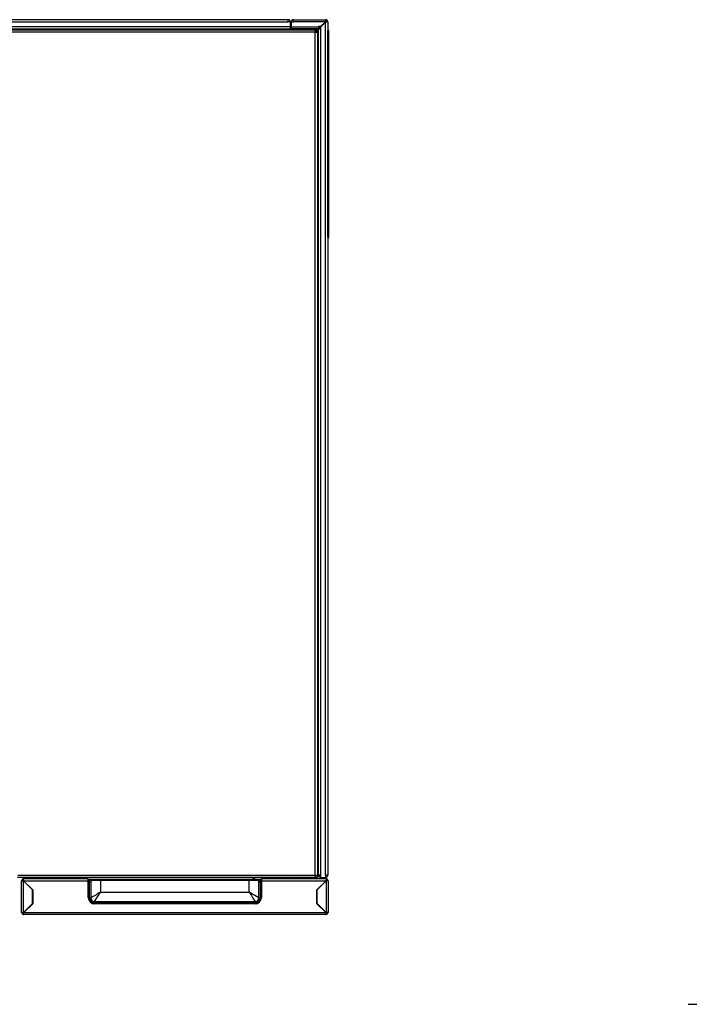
# Model space of a CAD drawing. Header units: millimetres. Extents: x 0 to 287, y 0 to 200.
# Tile 6 of 49: x 60 to 97, y 44 to 98. Entities that reach past the tile are written whole.
import ezdxf

# ---------------------------------------------------------------- set-up
doc = ezdxf.new("R2010")
doc.units = ezdxf.units.MM
for name, color, linetype in [('130.667_BW4C_CTM', 7, 'Continuous'), ('Cartouche', 7, 'Continuous'), ('Standard', 7, 'Continuous')]:
    doc.layers.add(name, color=color, linetype=linetype)

# ---------------------------------------------------------------- blocks, each defined once
blk = doc.blocks.new('SE1')
at = {"layer": '130.667_BW4C_CTM', "color": 7, "linetype": 'Continuous'}
for p, q in [((75.023, 97.786), (30.383, 97.786)), ((30.383, 97.666), (75.023, 97.666)), ((75.023, 97.666), (75.023, 97.786)), ((75.143, 97.666), (75.023, 97.666)), ((75.143, 97.394), (75.143, 97.666)), ((75.183, 97.678), (75.183, 97.666)), ((75.183, 97.666), (75.303, 97.666)), ((75.183, 97.666), (75.183, 97.394)), ((75.283, 97.666), (75.283, 97.678)), ((75.303, 97.786), (75.291, 97.786)), ((75.291, 97.686), (75.303, 97.686)), ((75.303, 97.786), (77.063, 97.786)), ((75.303, 97.666), (75.303, 97.786)), ((77.053, 97.666), (75.303, 97.666)), ((77.053, 97.666), (76.793, 97.406)), ((77.063, 97.676), (77.053, 97.666)), ((77.063, 97.666), (77.053, 97.666)), ((77.063, 97.786), (77.063, 97.676)), ((77.063, 97.666), (77.073, 97.666)), ((77.063, 97.656), (77.073, 97.666)), ((77.073, 97.666), (77.183, 97.666)), ((77.183, 97.666), (77.183, 50.906)), ((75.143, 97.394), (30.263, 97.394)), ((30.263, 97.286), (75.143, 97.286)), ((59.785, 97.236), (76.498, 97.236)), ((74.663, 97.278), (74.663, 97.286)), ((74.663, 97.278), (75.143, 97.278)), ((74.663, 97.236), (74.663, 97.278)), ((75.143, 97.286), (75.143, 97.394)), ((75.143, 97.278), (75.143, 97.286)), ((75.143, 97.286), (75.175, 97.286)), ((75.143, 97.236), (75.143, 97.278)), ((75.183, 97.394), (76.673, 97.394)), ((75.183, 97.286), (75.183, 97.394)), ((75.183, 97.278), (75.183, 97.286)), ((76.673, 97.286), (75.183, 97.286)), ((76.655, 97.278), (75.183, 97.278)), ((75.183, 97.236), (75.183, 97.278)), ((76.498, 97.236), (76.623, 97.236)), ((76.498, 97.111), (76.498, 97.236)), ((76.623, 97.136), (76.498, 97.136)), ((76.513, 97.136), (76.498, 97.121)), ((76.528, 97.111), (76.553, 97.136)), ((76.655, 97.278), (76.613, 97.236)), ((76.623, 97.206), (76.675, 97.258)), ((76.623, 97.236), (76.623, 97.136)), ((76.663, 97.286), (76.655, 97.278)), ((76.673, 97.406), (76.673, 97.394)), ((76.793, 97.406), (76.673, 97.406)), ((76.673, 97.394), (76.673, 97.286)), ((76.673, 97.386), (76.727, 97.386)), ((76.673, 97.336), (76.728, 97.336)), ((76.683, 97.266), (76.675, 97.258)), ((76.675, 94.036), (76.675, 97.258)), ((76.683, 97.276), (76.791, 97.276)), ((76.683, 50.906), (76.683, 97.276)), ((76.728, 97.276), (76.728, 97.336)), ((76.777, 97.276), (76.777, 97.336)), ((76.791, 97.276), (76.791, 50.906)), ((76.791, 97.276), (76.803, 97.276)), ((76.803, 97.396), (77.063, 97.656)), ((76.803, 97.276), (76.803, 97.396)), ((77.063, 50.906), (77.063, 97.656)), ((77.248, 97.036), (77.248, 97.156)), ((76.498, 97.111), (59.785, 97.111)), ((76.498, 50.911), (76.498, 97.111)), ((76.498, 97.111), (76.623, 97.111)), ((76.623, 97.111), (76.623, 50.911)), ((77.198, 97.036), (77.183, 97.036)), ((77.198, 97.036), (77.248, 97.036)), ((77.198, 85.866), (77.198, 97.036)), ((77.248, 85.867), (77.248, 97.036)), ((76.675, 94.036), (76.623, 94.036)), ((76.683, 94.036), (76.675, 94.036)), ((77.249, 93.377), (77.248, 93.377)), ((77.249, 93.37), (77.248, 93.37)), ((77.249, 93.368), (77.249, 93.37)), ((77.249, 93.368), (77.249, 93.369)), ((77.249, 93.302), (77.249, 93.368)), ((77.249, 93.302), (77.248, 93.302)), ((77.249, 93.296), (77.248, 93.296)), ((77.249, 93.289), (77.248, 93.289)), ((77.249, 93.106), (77.248, 93.106)), ((77.249, 93.099), (77.248, 93.099)), ((77.249, 93.091), (77.248, 93.091)), ((77.249, 93.028), (77.248, 93.028)), ((77.249, 93.022), (77.248, 93.022)), ((77.249, 93.017), (77.248, 93.017)), ((77.249, 92.978), (77.248, 92.978)), ((77.249, 92.975), (77.248, 92.975)), ((77.249, 92.972), (77.248, 92.972)), ((77.249, 92.879), (77.248, 92.879)), ((77.248, 92.879), (77.248, 92.879)), ((77.249, 92.879), (77.248, 92.879)), ((77.249, 93.296), (77.249, 93.302)), ((77.249, 93.289), (77.249, 93.296)), ((77.249, 93.106), (77.249, 93.289)), ((77.249, 93.099), (77.249, 93.106)), ((77.249, 93.091), (77.249, 93.099)), ((77.249, 93.028), (77.249, 93.091)), ((77.249, 93.022), (77.249, 93.028)), ((77.249, 93.017), (77.249, 93.022)), ((77.249, 92.978), (77.249, 93.017)), ((77.249, 92.975), (77.249, 92.978)), ((77.249, 92.972), (77.249, 92.975)), ((77.249, 92.741), (77.249, 92.879)), ((77.249, 92.879), (77.249, 92.879)), ((77.249, 92.741), (77.248, 92.741)), ((77.249, 92.69), (77.248, 92.69)), ((77.249, 92.311), (77.248, 92.311)), ((77.249, 92.69), (77.249, 92.741)), ((77.249, 92.311), (77.249, 92.69)), ((76.623, 92.036), (76.675, 92.036)), ((76.675, 91.786), (76.623, 91.786)), ((76.675, 92.036), (76.683, 92.036)), ((76.675, 91.786), (76.675, 92.036)), ((76.683, 91.786), (76.675, 91.786)), ((77.249, 92.166), (77.248, 92.166)), ((77.249, 92.14), (77.248, 92.14)), ((77.249, 91.97), (77.248, 91.97)), ((77.249, 91.968), (77.248, 91.968)), ((77.249, 91.964), (77.248, 91.964)), ((77.249, 91.956), (77.248, 91.956)), ((77.249, 91.951), (77.248, 91.951)), ((77.249, 91.941), (77.248, 91.941)), ((77.249, 91.931), (77.248, 91.931)), ((77.249, 91.919), (77.248, 91.919)), ((77.249, 91.914), (77.248, 91.914)), ((77.249, 91.904), (77.248, 91.904)), ((77.249, 91.888), (77.248, 91.888)), ((77.249, 91.871), (77.248, 91.871)), ((77.249, 91.852), (77.248, 91.852)), ((77.249, 91.848), (77.248, 91.848)), ((77.249, 91.835), (77.248, 91.835)), ((77.249, 91.809), (77.248, 91.809)), ((77.249, 91.787), (77.248, 91.787)), ((77.249, 91.759), (77.248, 91.759)), ((77.249, 91.728), (77.248, 91.728)), ((77.249, 92.14), (77.249, 92.166)), ((77.249, 91.968), (77.249, 91.97)), ((77.249, 91.964), (77.249, 91.968)), ((77.249, 91.956), (77.249, 91.964)), ((77.249, 91.951), (77.249, 91.956)), ((77.249, 91.941), (77.249, 91.951)), ((77.249, 91.931), (77.249, 91.941)), ((77.249, 91.919), (77.249, 91.931)), ((77.249, 91.914), (77.249, 91.919)), ((77.249, 91.904), (77.249, 91.914)), ((77.249, 91.888), (77.249, 91.904)), ((77.249, 91.871), (77.249, 91.888)), ((77.249, 91.852), (77.249, 91.871)), ((77.249, 91.848), (77.249, 91.852)), ((77.249, 91.835), (77.249, 91.848)), ((77.249, 91.809), (77.249, 91.835)), ((77.249, 91.787), (77.249, 91.809)), ((77.249, 91.759), (77.249, 91.787)), ((77.249, 91.728), (77.249, 91.759)), ((77.249, 91.709), (77.249, 91.728)), ((77.249, 91.709), (77.248, 91.709)), ((77.249, 91.688), (77.248, 91.688)), ((77.249, 91.665), (77.248, 91.665)), ((77.249, 91.663), (77.248, 91.663)), ((77.249, 91.648), (77.248, 91.648)), ((77.249, 91.629), (77.248, 91.629)), ((77.249, 91.612), (77.248, 91.612)), ((77.249, 91.596), (77.248, 91.596)), ((77.249, 91.584), (77.248, 91.584)), ((77.249, 91.573), (77.248, 91.573)), ((77.249, 91.561), (77.248, 91.561)), ((77.249, 91.55), (77.248, 91.55)), ((77.249, 91.54), (77.248, 91.54)), ((77.249, 91.534), (77.248, 91.534)), ((77.249, 91.528), (77.248, 91.528)), ((77.249, 91.521), (77.248, 91.521)), ((77.249, 91.517), (77.248, 91.517)), ((77.248, 91.515), (77.248, 91.515)), ((77.249, 91.515), (77.248, 91.515)), ((77.249, 91.515), (77.248, 91.515)), ((77.249, 91.472), (77.248, 91.472)), ((77.249, 91.459), (77.248, 91.459)), ((77.249, 91.293), (77.248, 91.293)), ((77.249, 91.261), (77.248, 91.261)), ((77.249, 91.253), (77.248, 91.253)), ((77.249, 91.247), (77.248, 91.247)), ((77.249, 91.235), (77.248, 91.235)), ((77.249, 91.688), (77.249, 91.709)), ((77.249, 91.665), (77.249, 91.688)), ((77.249, 91.663), (77.249, 91.665)), ((77.249, 91.648), (77.249, 91.663)), ((77.249, 91.629), (77.249, 91.648)), ((77.249, 91.612), (77.249, 91.629)), ((77.249, 91.596), (77.249, 91.612)), ((77.249, 91.584), (77.249, 91.596)), ((77.249, 91.573), (77.249, 91.584)), ((77.249, 91.561), (77.249, 91.573)), ((77.249, 91.55), (77.249, 91.561)), ((77.249, 91.54), (77.249, 91.55)), ((77.249, 91.534), (77.249, 91.54)), ((77.249, 91.528), (77.249, 91.534)), ((77.249, 91.521), (77.249, 91.528)), ((77.249, 91.517), (77.249, 91.521)), ((77.249, 91.515), (77.249, 91.517)), ((77.249, 91.515), (77.249, 91.515)), ((77.249, 91.459), (77.249, 91.472)), ((77.249, 91.293), (77.249, 91.459)), ((77.249, 91.261), (77.249, 91.293)), ((77.249, 91.253), (77.249, 91.261)), ((77.249, 91.247), (77.249, 91.253)), ((77.249, 91.235), (77.249, 91.247)), ((77.249, 91.144), (77.249, 91.235)), ((77.249, 91.144), (77.248, 91.144)), ((77.249, 91.055), (77.248, 91.055)), ((77.249, 91.055), (77.248, 91.055)), ((77.249, 91.054), (77.248, 91.054)), ((77.249, 91.046), (77.248, 91.046)), ((77.249, 91.045), (77.248, 91.045)), ((77.249, 91.044), (77.248, 91.044)), ((77.249, 91.032), (77.248, 91.032)), ((77.249, 91.031), (77.248, 91.031)), ((77.249, 91.03), (77.248, 91.03)), ((77.249, 90.999), (77.248, 90.999)), ((77.249, 90.998), (77.248, 90.998)), ((77.249, 90.997), (77.248, 90.997)), ((77.249, 90.985), (77.248, 90.985)), ((77.249, 90.984), (77.248, 90.984)), ((77.249, 90.983), (77.248, 90.983)), ((77.249, 90.975), (77.248, 90.975)), ((77.249, 90.975), (77.248, 90.975)), ((77.249, 90.974), (77.248, 90.974)), ((77.249, 90.831), (77.248, 90.831)), ((77.249, 90.829), (77.248, 90.829)), ((77.249, 90.827), (77.248, 90.827)), ((77.249, 90.799), (77.248, 90.799)), ((77.249, 90.795), (77.248, 90.795)), ((77.249, 90.792), (77.248, 90.792)), ((77.249, 90.744), (77.248, 90.744)), ((77.249, 90.739), (77.248, 90.739)), ((77.249, 90.733), (77.248, 90.733)), ((77.249, 91.055), (77.249, 91.055)), ((77.249, 91.046), (77.249, 91.054)), ((77.249, 91.045), (77.249, 91.046)), ((77.249, 91.044), (77.249, 91.045)), ((77.249, 91.032), (77.249, 91.044)), ((77.249, 91.031), (77.249, 91.032)), ((77.249, 91.03), (77.249, 91.031)), ((77.249, 90.999), (77.249, 91.03)), ((77.249, 90.998), (77.249, 90.999)), ((77.249, 90.997), (77.249, 90.998)), ((77.249, 90.985), (77.249, 90.997)), ((77.249, 90.984), (77.249, 90.985)), ((77.249, 90.983), (77.249, 90.984)), ((77.249, 90.975), (77.249, 90.983)), ((77.249, 90.974), (77.249, 90.975)), ((77.249, 90.829), (77.249, 90.831)), ((77.249, 90.827), (77.249, 90.829)), ((77.249, 90.799), (77.249, 90.827)), ((77.249, 90.795), (77.249, 90.799)), ((77.249, 90.792), (77.249, 90.795)), ((77.249, 90.744), (77.249, 90.792)), ((77.249, 90.739), (77.249, 90.744)), ((77.249, 90.733), (77.249, 90.739)), ((77.249, 90.561), (77.249, 90.733)), ((77.249, 90.561), (77.248, 90.561)), ((77.249, 90.553), (77.248, 90.553)), ((77.249, 90.55), (77.248, 90.55)), ((77.249, 90.521), (77.248, 90.521)), ((77.249, 90.475), (77.248, 90.475)), ((77.249, 90.416), (77.248, 90.416)), ((77.249, 90.315), (77.248, 90.315)), ((77.249, 90.312), (77.248, 90.312)), ((77.249, 90.269), (77.248, 90.269)), ((77.249, 90.259), (77.248, 90.259)), ((77.249, 90.249), (77.248, 90.249)), ((77.249, 90.553), (77.249, 90.561)), ((77.249, 90.55), (77.249, 90.553)), ((77.249, 90.521), (77.249, 90.55)), ((77.249, 90.416), (77.249, 90.475)), ((77.249, 90.312), (77.249, 90.315)), ((77.249, 90.269), (77.249, 90.312)), ((77.249, 90.259), (77.249, 90.269)), ((77.249, 90.249), (77.249, 90.259)), ((77.249, 90.067), (77.249, 90.249)), ((77.249, 90.067), (77.248, 90.067)), ((77.249, 90.062), (77.248, 90.062)), ((77.249, 90.04), (77.248, 90.04)), ((77.249, 89.852), (77.248, 89.852)), ((77.249, 89.845), (77.248, 89.845)), ((77.249, 89.814), (77.248, 89.814)), ((77.249, 89.802), (77.248, 89.802)), ((77.249, 89.792), (77.248, 89.792)), ((77.249, 89.588), (77.248, 89.588)), ((77.249, 89.581), (77.248, 89.581)), ((77.249, 89.567), (77.248, 89.567)), ((77.249, 90.062), (77.249, 90.067)), ((77.249, 90.04), (77.249, 90.062)), ((77.249, 89.852), (77.249, 90.04)), ((77.249, 89.845), (77.249, 89.852)), ((77.249, 89.814), (77.249, 89.845)), ((77.249, 89.802), (77.249, 89.814)), ((77.249, 89.792), (77.249, 89.802)), ((77.249, 89.588), (77.249, 89.792)), ((77.249, 89.581), (77.249, 89.588)), ((77.249, 89.567), (77.249, 89.581)), ((77.249, 89.395), (77.249, 89.567)), ((76.623, 89.086), (76.675, 89.086)), ((76.675, 85.636), (76.675, 89.086)), ((76.675, 89.086), (76.683, 89.086)), ((77.249, 89.395), (77.248, 89.395)), ((77.249, 89.389), (77.248, 89.389)), ((77.249, 89.364), (77.248, 89.364)), ((77.249, 89.326), (77.248, 89.326)), ((77.249, 89.276), (77.248, 89.276)), ((77.249, 89.238), (77.248, 89.238)), ((77.249, 89.229), (77.248, 89.229)), ((77.249, 89.224), (77.248, 89.224)), ((77.249, 89.22), (77.248, 89.22)), ((77.249, 89.213), (77.248, 89.213)), ((77.249, 89.208), (77.248, 89.208)), ((77.249, 89.194), (77.248, 89.194)), ((77.249, 89.175), (77.248, 89.175)), ((77.249, 89.168), (77.248, 89.168)), ((77.249, 89.166), (77.248, 89.166)), ((77.249, 89.163), (77.248, 89.163)), ((77.249, 89.158), (77.248, 89.158)), ((77.249, 89.152), (77.248, 89.152)), ((77.249, 89.143), (77.248, 89.143)), ((77.249, 89.13), (77.248, 89.13)), ((77.249, 89.115), (77.248, 89.115)), ((77.249, 89.101), (77.248, 89.101)), ((77.249, 89.082), (77.248, 89.082)), ((77.249, 89.061), (77.248, 89.061)), ((77.249, 89.043), (77.248, 89.043)), ((77.249, 89.389), (77.249, 89.395)), ((77.249, 89.364), (77.249, 89.389)), ((77.249, 89.326), (77.249, 89.364)), ((77.249, 89.276), (77.249, 89.326)), ((77.249, 89.238), (77.249, 89.276)), ((77.249, 89.229), (77.249, 89.238)), ((77.249, 89.224), (77.249, 89.229)), ((77.249, 89.22), (77.249, 89.224)), ((77.249, 89.213), (77.249, 89.22)), ((77.249, 89.208), (77.249, 89.213)), ((77.249, 89.194), (77.249, 89.208)), ((77.249, 89.175), (77.249, 89.194)), ((77.249, 89.168), (77.249, 89.175)), ((77.249, 89.166), (77.249, 89.168)), ((77.249, 89.163), (77.249, 89.166)), ((77.249, 89.158), (77.249, 89.163)), ((77.249, 89.152), (77.249, 89.158)), ((77.249, 89.143), (77.249, 89.152)), ((77.249, 89.13), (77.249, 89.143)), ((77.249, 89.115), (77.249, 89.13)), ((77.249, 89.101), (77.249, 89.115)), ((77.249, 89.082), (77.249, 89.101)), ((77.249, 89.061), (77.249, 89.082)), ((77.249, 89.043), (77.249, 89.061)), ((77.249, 89.018), (77.249, 89.043)), ((77.249, 89.018), (77.248, 89.018)), ((77.249, 88.993), (77.248, 88.993)), ((77.249, 88.962), (77.248, 88.962)), ((77.249, 88.941), (77.248, 88.941)), ((77.249, 88.917), (77.248, 88.917)), ((77.249, 88.912), (77.248, 88.912)), ((77.249, 88.896), (77.248, 88.896)), ((77.249, 88.876), (77.248, 88.876)), ((77.249, 88.857), (77.248, 88.857)), ((77.249, 88.849), (77.248, 88.849)), ((77.249, 88.837), (77.248, 88.837)), ((77.249, 88.824), (77.248, 88.824)), ((77.249, 88.812), (77.248, 88.812)), ((77.249, 88.808), (77.248, 88.808)), ((77.249, 88.801), (77.248, 88.801)), ((77.249, 88.795), (77.248, 88.795)), ((77.249, 88.792), (77.248, 88.792)), ((77.249, 88.785), (77.248, 88.785)), ((77.249, 88.765), (77.248, 88.765)), ((77.249, 88.746), (77.248, 88.746)), ((77.249, 88.744), (77.248, 88.744)), ((77.249, 88.732), (77.248, 88.732)), ((77.249, 88.718), (77.248, 88.718)), ((77.249, 88.707), (77.248, 88.707)), ((77.249, 88.704), (77.248, 88.704)), ((77.249, 88.698), (77.248, 88.698)), ((77.249, 88.691), (77.248, 88.691)), ((77.249, 88.688), (77.248, 88.688)), ((77.249, 88.688), (77.248, 88.688)), ((77.249, 88.644), (77.248, 88.644)), ((77.249, 88.628), (77.248, 88.628)), ((77.249, 88.615), (77.248, 88.615)), ((77.249, 88.595), (77.248, 88.595)), ((77.249, 88.555), (77.248, 88.555)), ((77.249, 88.554), (77.248, 88.554)), ((77.249, 88.553), (77.248, 88.553)), ((77.249, 88.542), (77.248, 88.542)), ((77.249, 88.535), (77.248, 88.535)), ((77.249, 88.993), (77.249, 89.018)), ((77.249, 88.962), (77.249, 88.993)), ((77.249, 88.941), (77.249, 88.962)), ((77.249, 88.917), (77.249, 88.941)), ((77.249, 88.912), (77.249, 88.917)), ((77.249, 88.896), (77.249, 88.912)), ((77.249, 88.876), (77.249, 88.896)), ((77.249, 88.857), (77.249, 88.876)), ((77.249, 88.849), (77.249, 88.857)), ((77.249, 88.837), (77.249, 88.849)), ((77.249, 88.824), (77.249, 88.837)), ((77.249, 88.812), (77.249, 88.824)), ((77.249, 88.808), (77.249, 88.812)), ((77.249, 88.801), (77.249, 88.808)), ((77.249, 88.795), (77.249, 88.801)), ((77.249, 88.792), (77.249, 88.795)), ((77.249, 88.785), (77.249, 88.792)), ((77.249, 88.765), (77.249, 88.785)), ((77.249, 88.746), (77.249, 88.765)), ((77.249, 88.744), (77.249, 88.746)), ((77.249, 88.732), (77.249, 88.744)), ((77.249, 88.718), (77.249, 88.732)), ((77.249, 88.707), (77.249, 88.718)), ((77.249, 88.704), (77.249, 88.707)), ((77.249, 88.698), (77.249, 88.704)), ((77.249, 88.691), (77.249, 88.698)), ((77.249, 88.688), (77.249, 88.691)), ((77.249, 88.688), (77.249, 88.688)), ((77.249, 88.628), (77.249, 88.644)), ((77.249, 88.615), (77.249, 88.628)), ((77.249, 88.595), (77.249, 88.615)), ((77.249, 88.555), (77.249, 88.595)), ((77.249, 88.554), (77.249, 88.555)), ((77.249, 88.553), (77.249, 88.554)), ((77.249, 88.542), (77.249, 88.553)), ((77.249, 88.535), (77.249, 88.542)), ((77.249, 88.323), (77.249, 88.535)), ((77.249, 88.323), (77.248, 88.323)), ((77.249, 88.322), (77.248, 88.322)), ((77.249, 88.284), (77.248, 88.284)), ((77.249, 88.224), (77.248, 88.224)), ((77.249, 88.122), (77.248, 88.122)), ((77.249, 88.055), (77.248, 88.055)), ((77.249, 88.048), (77.248, 88.048)), ((77.249, 88.041), (77.248, 88.041)), ((77.249, 88.322), (77.249, 88.323)), ((77.249, 88.224), (77.249, 88.284)), ((77.249, 88.12), (77.249, 88.122)), ((77.249, 88.12), (77.249, 88.121)), ((77.249, 88.055), (77.249, 88.12)), ((77.249, 88.048), (77.249, 88.055)), ((77.249, 88.041), (77.249, 88.048)), ((77.249, 87.858), (77.249, 88.041)), ((77.249, 87.858), (77.248, 87.858)), ((77.249, 87.851), (77.248, 87.851)), ((77.249, 87.843), (77.248, 87.843)), ((77.249, 87.78), (77.248, 87.78)), ((77.249, 87.775), (77.248, 87.775)), ((77.249, 87.769), (77.248, 87.769)), ((77.249, 87.73), (77.248, 87.73)), ((77.249, 87.727), (77.248, 87.727)), ((77.249, 87.725), (77.248, 87.725)), ((77.249, 87.605), (77.248, 87.605)), ((77.249, 87.596), (77.248, 87.596)), ((77.249, 87.592), (77.248, 87.592)), ((77.249, 87.565), (77.248, 87.565)), ((77.249, 87.558), (77.248, 87.558)), ((77.249, 87.512), (77.248, 87.512)), ((77.249, 87.507), (77.248, 87.507)), ((77.249, 87.502), (77.248, 87.502)), ((77.249, 87.851), (77.249, 87.858)), ((77.249, 87.843), (77.249, 87.851)), ((77.249, 87.78), (77.249, 87.843)), ((77.249, 87.775), (77.249, 87.78)), ((77.249, 87.769), (77.249, 87.775)), ((77.249, 87.73), (77.249, 87.769)), ((77.249, 87.727), (77.249, 87.73)), ((77.249, 87.725), (77.249, 87.727)), ((77.249, 87.592), (77.249, 87.596)), ((77.249, 87.565), (77.249, 87.592)), ((77.249, 87.558), (77.249, 87.565)), ((77.249, 87.512), (77.249, 87.558)), ((77.249, 87.507), (77.249, 87.512)), ((77.249, 87.502), (77.249, 87.507)), ((77.249, 87.333), (77.249, 87.502)), ((77.249, 87.333), (77.248, 87.333)), ((77.249, 87.326), (77.248, 87.326)), ((77.249, 87.318), (77.248, 87.318)), ((77.249, 87.235), (77.248, 87.235)), ((77.249, 87.232), (77.248, 87.232)), ((77.249, 87.226), (77.248, 87.226)), ((77.249, 87.092), (77.248, 87.092)), ((77.249, 87.033), (77.248, 87.033)), ((77.249, 87.326), (77.249, 87.333)), ((77.249, 87.318), (77.249, 87.326)), ((77.249, 87.235), (77.249, 87.318)), ((77.249, 87.226), (77.249, 87.232)), ((77.249, 87.033), (77.249, 87.092)), ((77.249, 86.839), (77.248, 86.839)), ((77.249, 86.836), (77.248, 86.836)), ((77.249, 86.834), (77.248, 86.834)), ((77.249, 86.795), (77.248, 86.795)), ((77.249, 86.789), (77.248, 86.789)), ((77.249, 86.784), (77.248, 86.784)), ((77.249, 86.718), (77.248, 86.718)), ((77.249, 86.71), (77.248, 86.71)), ((77.249, 86.702), (77.248, 86.702)), ((77.249, 86.558), (77.248, 86.558)), ((77.249, 86.512), (77.248, 86.512)), ((77.249, 86.377), (77.248, 86.377)), ((77.249, 86.836), (77.249, 86.839)), ((77.249, 86.795), (77.249, 86.834)), ((77.249, 86.789), (77.249, 86.795)), ((77.249, 86.784), (77.249, 86.789)), ((77.249, 86.718), (77.249, 86.784)), ((77.249, 86.71), (77.249, 86.718)), ((77.249, 86.702), (77.249, 86.71)), ((77.249, 86.558), (77.249, 86.702)), ((77.249, 86.512), (77.249, 86.558)), ((77.249, 86.377), (77.249, 86.512)), ((77.198, 85.866), (77.183, 85.866)), ((77.198, 85.817), (77.183, 85.817)), ((76.623, 85.636), (76.675, 85.636)), ((76.675, 85.636), (76.683, 85.636)), ((76.675, 83.636), (76.623, 83.636)), ((76.683, 83.636), (76.675, 83.636)), ((76.675, 70.636), (76.675, 83.636)), ((76.623, 70.636), (76.675, 70.636)), ((76.675, 70.636), (76.683, 70.636)), ((76.675, 68.636), (76.623, 68.636)), ((76.683, 68.636), (76.675, 68.636)), ((76.675, 58.036), (76.675, 68.636)), ((76.623, 58.036), (76.675, 58.036)), ((76.675, 58.036), (76.683, 58.036)), ((76.675, 56.036), (76.623, 56.036)), ((76.675, 51.766), (76.675, 56.036)), ((76.683, 56.036), (76.675, 56.036)), ((76.675, 51.766), (76.623, 51.766)), ((76.683, 51.766), (76.675, 51.766)), ((76.498, 50.786), (60.188, 50.786)), ((60.191, 50.911), (76.498, 50.911)), ((76.498, 50.911), (76.623, 50.911)), ((76.498, 50.786), (76.498, 50.911)), ((76.498, 50.886), (76.623, 50.886)), ((76.623, 50.786), (76.498, 50.786)), ((76.623, 50.886), (76.623, 50.786)), ((76.791, 50.906), (76.683, 50.906)), ((76.683, 50.896), (76.786, 50.896)), ((76.783, 50.786), (76.803, 50.786)), ((76.803, 50.906), (76.791, 50.906)), ((76.803, 50.786), (76.803, 50.906)), ((76.803, 50.786), (77.063, 50.786)), ((77.183, 50.906), (77.063, 50.906)), ((77.063, 50.906), (77.063, 50.786)), ((60.404, 50.602), (60.502, 50.602)), ((60.404, 48.862), (60.404, 50.602)), ((60.484, 50.602), (60.509, 50.602)), ((60.509, 50.595), (60.502, 50.602)), ((60.516, 50.707), (60.509, 50.707)), ((60.509, 50.627), (60.509, 50.707)), ((60.509, 50.627), (60.516, 50.627)), ((60.509, 50.626), (60.516, 50.619)), ((60.509, 50.626), (60.516, 50.626)), ((60.509, 50.595), (60.509, 50.602)), ((60.516, 50.602), (60.509, 50.602)), ((61.004, 50.1), (60.509, 50.595)), ((60.509, 48.862), (60.509, 50.595)), ((64.059, 50.707), (60.516, 50.707)), ((60.516, 50.602), (60.516, 50.707)), ((60.516, 50.602), (64.059, 50.602)), ((60.516, 50.602), (61.014, 50.104)), ((64.059, 50.602), (64.059, 50.707)), ((64.059, 50.626), (64.084, 50.626)), ((64.059, 49.687), (64.059, 50.602)), ((64.059, 50.602), (64.084, 50.602)), ((64.084, 50.452), (64.059, 50.452)), ((64.084, 50.542), (64.084, 50.682)), ((64.084, 49.659), (64.084, 50.542)), ((64.094, 50.542), (64.084, 50.542)), ((64.094, 50.692), (64.129, 50.692)), ((64.094, 50.692), (64.094, 50.542)), ((64.129, 50.542), (64.094, 50.542)), ((64.094, 50.542), (64.094, 49.659)), ((64.129, 50.692), (64.729, 50.692)), ((64.129, 50.542), (64.129, 50.692)), ((64.129, 49.659), (64.129, 50.542)), ((64.129, 50.542), (64.204, 50.542)), ((64.204, 50.617), (64.204, 50.542)), ((64.729, 50.617), (64.204, 50.617)), ((64.204, 50.542), (64.204, 49.659)), ((64.729, 50.617), (64.729, 50.692)), ((64.729, 50.692), (72.879, 50.692)), ((72.879, 50.617), (64.729, 50.617)), ((64.729, 50.617), (64.729, 49.984)), ((72.879, 50.692), (73.479, 50.692)), ((72.879, 50.617), (72.879, 50.692)), ((72.879, 49.984), (72.879, 50.617)), ((73.404, 50.617), (72.879, 50.617)), ((73.404, 50.542), (73.404, 50.617)), ((73.404, 49.659), (73.404, 50.542)), ((73.404, 50.542), (73.479, 50.542)), ((73.479, 50.692), (73.479, 50.542)), ((73.479, 50.692), (73.514, 50.692)), ((73.514, 50.542), (73.479, 50.542)), ((73.479, 50.542), (73.479, 49.659)), ((73.514, 50.542), (73.514, 50.692)), ((73.514, 49.659), (73.514, 50.542)), ((73.524, 50.542), (73.514, 50.542)), ((73.524, 50.682), (73.524, 50.542)), ((73.524, 50.626), (73.549, 50.626)), ((73.524, 50.602), (73.549, 50.602)), ((73.524, 50.542), (73.524, 49.659)), ((73.549, 50.452), (73.524, 50.452)), ((73.549, 50.707), (73.549, 50.602)), ((77.092, 50.707), (73.549, 50.707)), ((73.549, 50.602), (77.092, 50.602)), ((73.549, 50.602), (73.549, 49.687)), ((76.594, 50.104), (77.092, 50.602)), ((76.604, 50.1), (77.099, 50.595)), ((77.092, 50.707), (77.092, 50.602)), ((77.099, 50.707), (77.092, 50.707)), ((77.092, 50.627), (77.099, 50.627)), ((77.092, 50.619), (77.099, 50.626)), ((77.092, 50.626), (77.099, 50.626)), ((77.092, 50.602), (77.099, 50.602)), ((77.099, 50.707), (77.099, 50.627)), ((77.099, 50.602), (77.099, 50.595)), ((77.124, 50.602), (77.099, 50.602)), ((77.106, 50.602), (77.099, 50.595)), ((77.099, 50.595), (77.099, 48.862)), ((77.204, 50.602), (77.106, 50.602)), ((77.204, 50.602), (77.204, 48.862)), ((61.004, 50.1), (61.004, 50.114)), ((61.004, 49.349), (61.004, 50.1)), ((61.014, 50.104), (61.014, 49.345)), ((64.084, 49.659), (64.094, 49.659)), ((64.129, 49.659), (64.204, 49.659)), ((64.404, 49.459), (64.729, 49.984)), ((64.729, 49.984), (72.879, 49.984)), ((73.404, 49.659), (72.879, 49.984)), ((73.404, 49.659), (73.479, 49.659)), ((73.524, 49.659), (73.514, 49.659)), ((76.594, 49.345), (76.594, 50.104)), ((76.604, 50.1), (76.604, 50.114)), ((76.604, 49.349), (76.604, 50.1)), ((60.517, 48.862), (61.004, 49.349)), ((61.014, 49.345), (60.531, 48.862)), ((61.014, 49.367), (61.004, 49.357)), ((64.404, 49.459), (73.204, 49.459)), ((64.404, 49.384), (64.404, 49.459)), ((73.204, 49.384), (64.404, 49.384)), ((64.404, 49.349), (73.204, 49.349)), ((64.404, 49.339), (64.404, 49.349)), ((73.204, 49.339), (64.404, 49.339)), ((73.199, 49.337), (64.409, 49.337)), ((73.204, 49.384), (73.204, 49.459)), ((73.204, 49.339), (73.204, 49.349)), ((76.604, 49.357), (76.594, 49.367)), ((77.077, 48.862), (76.594, 49.345)), ((77.091, 48.862), (76.604, 49.349)), ((60.404, 48.862), (60.509, 48.862)), ((60.509, 48.862), (60.517, 48.862)), ((60.509, 48.837), (60.509, 48.862)), ((60.531, 48.837), (60.509, 48.837)), ((60.509, 48.757), (60.531, 48.757)), ((60.517, 48.862), (60.531, 48.862)), ((60.531, 48.862), (77.077, 48.862)), ((60.531, 48.757), (60.531, 48.862)), ((77.077, 48.757), (60.531, 48.757)), ((77.077, 48.862), (77.091, 48.862)), ((77.077, 48.862), (77.077, 48.757)), ((77.099, 48.837), (77.077, 48.837)), ((77.077, 48.757), (77.099, 48.757)), ((77.099, 48.862), (77.091, 48.862)), ((77.204, 48.862), (77.099, 48.862)), ((77.099, 48.862), (77.099, 48.837))]:
    blk.add_line(p, q, dxfattribs=at)
for centre, radius, start, end in [((75.023, 97.666), 0.12, 0, 90), ((75.023, 97.666), 0.02, 0, 90), ((75.291, 97.678), 0.108, 90, 180), ((75.291, 97.678), 0.008, 90, 180), ((77.063, 97.666), 0.12, 0, 90), ((77.063, 97.666), 0.02, 0, 90), ((75.175, 97.294), 0.008, 270, 0), ((76.316, 97.35), 0.412, 358.0674, 4.9628), ((76.727, 97.336), 0.05, 0.5, 90), ((76.726, 97.335), 0.0513, 67.1687, 89.7082), ((76.752, 95.94), 1.397, 89.0012, 90.9988), ((77.148, 97.156), 0.1, 0.0125, 69.4254), ((77.148, 97.156), 0.0501, 0.0307, 43.4797), ((77.211, 93.652), 3.504, 89.3879, 90.1989), ((77.212, 86.381), 0.515, 268.4542, 273.971), ((77.198, 85.867), 0.05, 270.5, 0), ((75.795, 85.841), 1.404, 359.0012, 0.9988), ((74.253, 52.716), 2.275, 238.0382, 242.8383), ((74.253, 52.716), 2.265, 238.4459, 243.3356), ((74.253, 52.716), 2.265, 297.498, 301.5541), ((74.253, 52.716), 2.275, 297.978, 301.9618), ((76.803, 50.906), 0.12, 180, 184.7802), ((76.803, 50.906), 0.12, 184.7802, 270), ((76.783, 50.886), 0.1, 180, 270), ((76.803, 50.906), 0.02, 180, 210), ((76.803, 50.906), 0.02, 210, 270), ((77.063, 50.906), 0.02, 270, 0), ((77.063, 50.906), 0.12, 270, 0), ((60.509, 50.602), 0.105, 90, 180.0079), ((60.509, 50.602), 0.025, 90, 180.0332), ((64.094, 50.682), 0.01, 90, 180), ((64.129, 50.617), 0.075, 0, 90), ((73.479, 50.617), 0.075, 90, 180), ((73.514, 50.682), 0.01, 0, 90), ((77.099, 50.602), 0.105, 359.9921, 90), ((77.099, 50.602), 0.025, 359.9668, 90), ((64.409, 49.687), 0.35, 180, 270), ((64.404, 49.659), 0.32, 180, 270), ((64.404, 49.659), 0.31, 180, 270), ((64.404, 49.659), 0.275, 180, 270), ((225.946, -211.031), 306.79, 121.70182, 121.81714), ((64.404, 49.659), 0.2, 180, 270), ((333.894, 211.201), 306.789, 211.70182, 211.81714), ((73.199, 49.687), 0.35, 270, 0), ((73.204, 49.659), 0.31, 270, 0), ((73.204, 49.659), 0.275, 270, 0), ((73.204, 49.659), 0.2, 270, 0), ((73.204, 49.659), 0.32, 270, 0), ((60.509, 48.862), 0.105, 180, 270), ((60.509, 48.862), 0.025, 180, 270), ((77.099, 48.862), 0.025, 270, 0), ((77.099, 48.862), 0.105, 270, 0)]:
    blk.add_arc(centre, radius, start, end, dxfattribs=at)
blk.add_open_spline([(77.198, 97.036), (77.198, 97.059), (77.198, 97.083), (77.198, 97.106), (77.198, 97.131), (77.198, 97.156)], degree=5, dxfattribs=at)

msp = doc.modelspace()

# ---------------------------------------------------------------- linework, layer by layer
at = {"layer": 'Cartouche', "color": 7, "linetype": 'Continuous'}
msp.add_line((96.943, 43.8323), (150.575, 43.8323), dxfattribs=at)

# ---------------------------------------------------------------- block references
at = {"layer": 'Standard'}
msp.add_blockref('SE1', (0, 0), dxfattribs=at)

doc.saveas('drawing.dxf')
